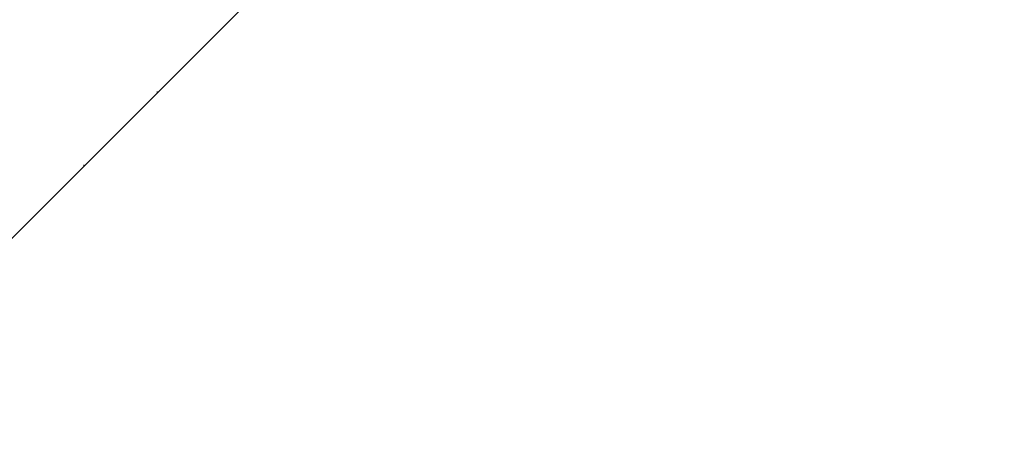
# Model space of a CAD drawing. Extents: x 309 to 1068, y 854 to 1368.
# Tile 52 of 82: x 521 to 566, y 947 to 965. Entities that reach past the tile are written whole.
import ezdxf

# ---------------------------------------------------------------- set-up
doc = ezdxf.new("R2010")
doc.units = 0
doc.layers.get('0').update_dxf_attribs({"linetype": 'CONTINUOUS'})
doc.layers.add('PDF_Geometry', color=7, linetype='CONTINUOUS', true_color=0xffffff)

msp = doc.modelspace()

# ---------------------------------------------------------------- linework, layer by layer
at = {"lineweight": 20}
msp.add_lwpolyline([(392.768534, 972.043478), (445.95277, 1025.227764), (565.635095, 1025.227764), (565.635095, 1000.111284), (512.450624, 946.926687), (458.442665, 946.926687)], dxfattribs=at)
at = {"layer": 'PDF_Geometry', "color": 252, "lineweight": 5}
for points in [[(528.371718, 962.84778), (530.018437, 964.4945)], [(527.548124, 962.024187), (527.548124, 962.092624)], [(525.077812, 959.553874), (526.72453, 961.200593)], [(524.254218, 958.73028), (524.254218, 958.798718)], [(521.783905, 956.259499), (523.430624, 957.906687)]]:
    msp.add_lwpolyline(points, dxfattribs=at)

doc.saveas('drawing.dxf')
